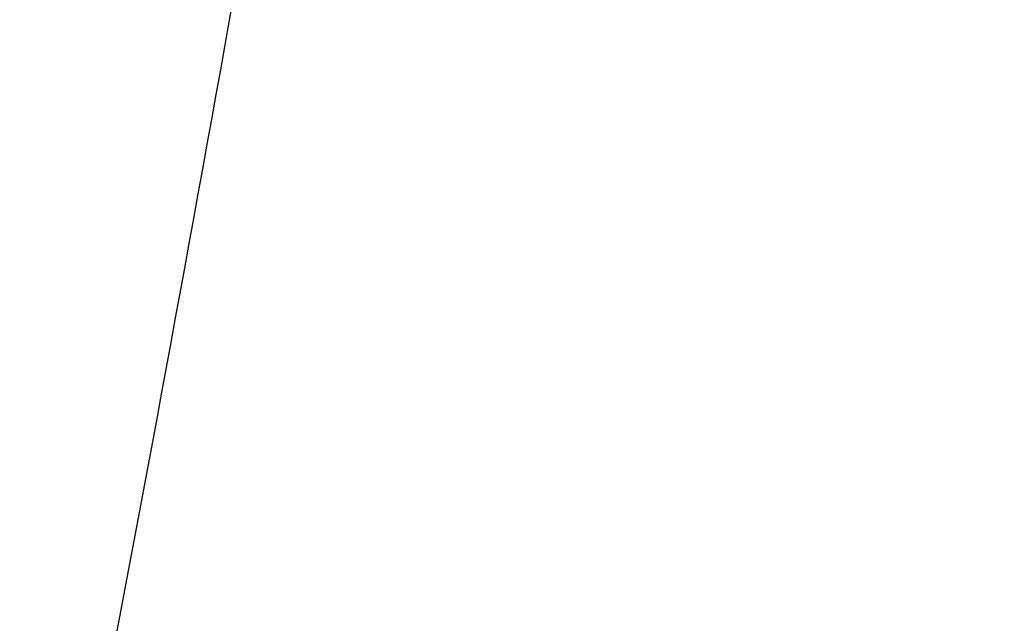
# Model space of a CAD drawing. Header units: millimetres. Extents: x 167 to 2222, y 44 to 1779.
# Tile 207 of 256: x 1059 to 1080, y 1393 to 1406. Entities that reach past the tile are written whole.
import ezdxf

# ---------------------------------------------------------------- set-up
doc = ezdxf.new("R2010")
doc.units = ezdxf.units.MM

msp = doc.modelspace()

# ---------------------------------------------------------------- linework, layer by layer
at = {"color": 7, "linetype": 'Continuous', "lineweight": 25}
for points, knots in [([(1070.446, 1673.687), (1069.53, 1673.748), (1067.618, 1673.873), (1064.65, 1673.937), (1061.471, 1673.903), (1058.053, 1673.736), (1054.11, 1673.378), (1049.586, 1672.722), (1044.471, 1671.624), (1039.03, 1669.991), (1033.445, 1667.738), (1027.897, 1664.907), (1021.621, 1660.996), (1014.823, 1655.72), (1007.69, 1648.94), (1001.006, 1641.463), (994.093, 1632.468), (987.191, 1621.901), (980.479, 1609.799), (974.445, 1597.338), (968.91, 1584.655), (962.024, 1567.807), (954.149, 1546.7), (946.288, 1523.316), (939.611, 1501.949), (933.697, 1482.511), (927.586, 1462.748), (922.501, 1447.156), (918.79, 1435.734), (916.514, 1428.677), (914.246, 1421.539), (912.06, 1414.51), (910.058, 1407.847), (908.293, 1401.828), (906.468, 1396.676), (904.513, 1392.451), (902.717, 1389.577), (901.204, 1387.656), (899.786, 1386.103), (898.097, 1384.529), (896.694, 1383.604), (896.056, 1383.182)], [0, 0, 0, 0, 0.008015, 0.01673, 0.025897, 0.035755, 0.046576, 0.060415, 0.075569, 0.092063, 0.109664, 0.127564, 0.145629, 0.172965, 0.200671, 0.228754, 0.257225, 0.295527, 0.333674, 0.371758, 0.409761, 0.447608, 0.521456, 0.594707, 0.649833, 0.704795, 0.761058, 0.81924, 0.839208, 0.859492, 0.880003, 0.900575, 0.919787, 0.936974, 0.95194, 0.964644, 0.975386, 0.980167, 0.985275, 0.993297, 1, 1, 1, 1]), ([(1058.824, 1639.774), (1059.335, 1639.149), (1060.79, 1637.371), (1063.112, 1634.107), (1066.096, 1629.461), (1069.199, 1623.61), (1072.029, 1616.273), (1074.309, 1607.901), (1076.116, 1598.604), (1077.587, 1588.494), (1078.663, 1577.736), (1079.298, 1566.664), (1079.588, 1553.463), (1079.388, 1538.442), (1078.569, 1521.747), (1077.3, 1505.639), (1075.7, 1490.015), (1073.073, 1468.411), (1069.12, 1440.758), (1063.609, 1407.062), (1057.219, 1373.66), (1049.938, 1340.56), (1041.83, 1307.984), (1032.98, 1275.937), (1023.465, 1244.41), (1013.273, 1213.212), (1002.758, 1183.29), (991.997, 1154.627), (981.042, 1127.149), (969.48, 1099.767), (957.199, 1072.327), (945.377, 1047.468), (934.13, 1025.059), (926.115, 1009.715), (920.279, 998.76), (916.809, 992.322), (913.305, 985.983), (909.891, 980.019), (906.873, 974.965), (904.323, 970.871), (902.224, 967.628), (900.376, 964.876), (898.746, 962.529), (897.038, 960.15), (894.933, 957.335), (892.44, 954.183), (889.777, 951.103), (887.909, 949.008), (886.846, 948.028), (886.676, 947.871)], [0, 0, 0, 0, 0.003577, 0.010178, 0.017424, 0.027334, 0.038067, 0.049735, 0.062429, 0.076052, 0.090536, 0.105467, 0.120121, 0.142969, 0.165102, 0.186526, 0.207234, 0.227648, 0.273296, 0.318767, 0.364201, 0.409633, 0.455044, 0.499631, 0.544213, 0.5888, 0.633391, 0.673928, 0.714461, 0.755237, 0.796803, 0.83924, 0.870001, 0.901793, 0.911976, 0.922244, 0.932605, 0.94256, 0.951355, 0.957642, 0.963166, 0.967927, 0.971922, 0.975525, 0.980653, 0.987343, 0.993273, 0.998921, 1, 1, 1, 1])]:
    msp.add_open_spline(points, degree=3, knots=knots, dxfattribs=at)

doc.saveas('drawing.dxf')
